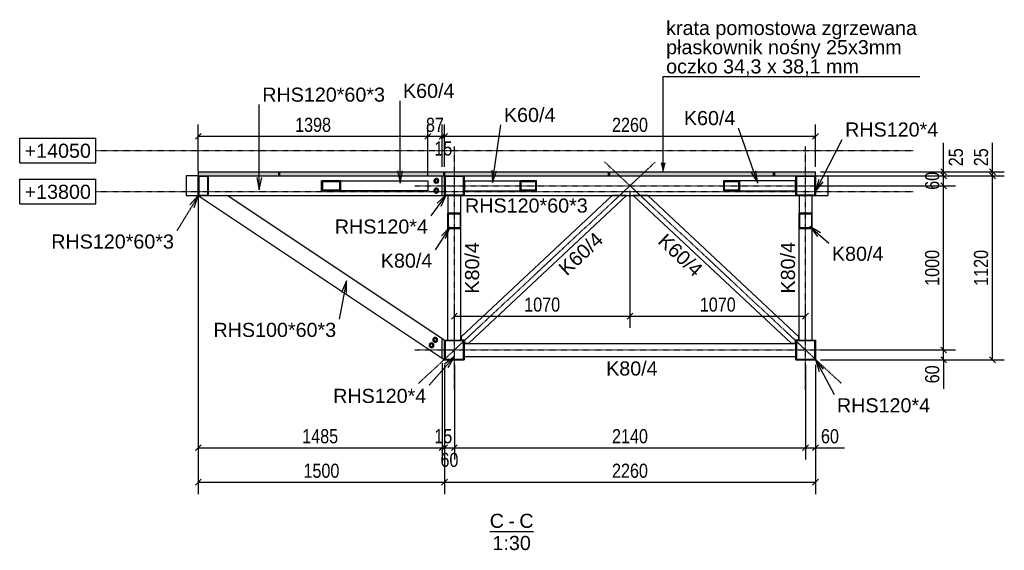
# Model space of a CAD drawing. Header units: millimetres. Extents: x 30 to 208467, y 44 to 15445.
# Tile 9 of 61: x 51650 to 57650, y 133 to 3365. Entities that reach past the tile are written whole.
import ezdxf

# ---------------------------------------------------------------- set-up
doc = ezdxf.new("R2010")
doc.units = ezdxf.units.MM
doc.linetypes.add('DXK_LINE_DOT3', pattern=[5.9187, 2.979, -0.9799, 0.9799, -0.9799])
doc.linetypes.add('DXK_LINE_DOT4', pattern=[0.9408, 0.4704, -0.4704])
doc.styles.add('Arial', font='ARIAL.TTF', dxfattribs={"height": 0.2})
doc.styles.add('Arial Narrow', font='ARIALN.TTF', dxfattribs={"height": 0.2})

# ---------------------------------------------------------------- blocks, each defined once
blk = doc.blocks.new('Unknown-15 - 34124')
at = {"color": 5}
blk.add_line((54514.1, 247.5), (54781.4, 247.5), dxfattribs=at)
at = {"color": 5, "style": 'Arial'}
for s, height, p in [('C', 86, (54514.1, 270)), ('-', 86, (54627.7, 270)), ('C', 86, (54694.7, 270)), ('1:30', 85.96, (54530.9, 135))]:
    blk.add_text(s, height=height, dxfattribs=at).set_placement(p)
blk = doc.blocks.new('Part-34140 - 34124')
at = {"color": 8, "linetype": 'DXK_LINE_DOT3'}
blk.add_line((55213.8, 2498.2), (56657.9, 1148.5), dxfattribs=at)
at = {"color": 7}
for p, q in [((55389, 2293.3), (56350.9, 1394.3)), ((55476.9, 2293.3), (55389, 2293.3)), ((56397.7, 1432.7), (55476.9, 2293.3)), ((56350.9, 1394.3), (56377.7, 1394.3)), ((56377.7, 1394.3), (56377.7, 1414.3)), ((56377.7, 1414.3), (56397.7, 1414.3)), ((56397.7, 1414.3), (56397.7, 1432.7))]:
    blk.add_line(p, q, dxfattribs=at)
blk = doc.blocks.new('Part-34125 - 34124')
at = {"color": 7}
for p, q in [((55238.7, 2413.3), (55243.7, 2413.3)), ((56243.7, 2413.3), (56248.7, 2413.3)), ((54358.7, 2293.3), (56378.7, 2293.3))]:
    blk.add_line(p, q, dxfattribs=at)
at = {"color": 8, "linetype": 'DXK_LINE_DOT3'}
blk.add_line((54058.7, 2353.3), (56678.7, 2353.3), dxfattribs=at)
blk = doc.blocks.new('Part-34134 - 34124')
h = blk.add_hatch(color=6)
h.paths.add_polyline_path([(56478.7, 2186.8), (56398.7, 2186.8), (56398.7, 2092.6), (56478.7, 2092.6)])
h.paths.add_polyline_path([(56402.7, 2097.3), (56402.7, 2182.1), (56474.7, 2182.1), (56474.7, 2097.3)])
at = {"color": 7}
for p, q in [((56478.7, 2292.3), (56398.7, 2292.3)), ((56398.7, 2292.3), (56398.7, 2186.8)), ((56478.7, 2186.8), (56478.7, 2292.3)), ((56398.7, 2092.6), (56398.7, 2186.8)), ((56478.7, 2186.8), (56398.7, 2186.8)), ((56402.7, 2097.3), (56402.7, 2182.1)), ((56402.7, 2182.1), (56474.7, 2182.1)), ((56474.7, 2182.1), (56474.7, 2097.3)), ((56478.7, 2092.6), (56478.7, 2186.8)), ((56398.7, 2092.6), (56478.7, 2092.6)), ((56474.7, 2097.3), (56402.7, 2097.3))]:
    blk.add_line(p, q, dxfattribs=at)
blk = doc.blocks.new('Part-34126 - 34124')
at = {"color": 7}
for p, q in [((54358.7, 1393.3), (56378.7, 1393.3)), ((54358.7, 1313.3), (56378.7, 1313.3))]:
    blk.add_line(p, q, dxfattribs=at)
at = {"color": 8, "linetype": 'DXK_LINE_DOT3'}
blk.add_line((54058.7, 1353.3), (56678.7, 1353.3), dxfattribs=at)
blk = doc.blocks.new('Part-34135 - 34124')
at = {"color": 8, "linetype": 'DXK_LINE_DOT3'}
blk.add_line((56438.7, 1113.3), (56438.7, 2593.3), dxfattribs=at)
at = {"color": 7}
for p, q in [((56398.7, 2292.3), (56398.7, 2293.3)), ((56478.7, 2292.3), (56478.7, 2293.3)), ((56398.7, 1413.3), (56398.7, 2092.6)), ((56478.7, 1413.3), (56478.7, 2092.6))]:
    blk.add_line(p, q, dxfattribs=at)
blk = doc.blocks.new('Part-34127 - 34124')
at = {"color": 8, "linetype": 'DXK_LINE_DOT3'}
blk.add_line((54298.7, 1113.3), (54298.7, 2593.3), dxfattribs=at)
at = {"color": 7}
for p, q in [((54258.7, 2292.3), (54258.7, 2293.3)), ((54338.7, 2292.3), (54338.7, 2293.3)), ((54258.7, 1413.3), (54258.7, 2092.6)), ((54338.7, 1413.3), (54338.7, 2092.6))]:
    blk.add_line(p, q, dxfattribs=at)
blk = doc.blocks.new('Bolt-58559 - 34124')
at = {"color": 7}
for p, q in [((54181.8, 2395.3), (54174.9, 2383.3)), ((54174.9, 2383.3), (54181.8, 2371.3)), ((54195.7, 2395.3), (54181.8, 2395.3)), ((54181.8, 2371.3), (54195.7, 2371.3)), ((54202.6, 2383.3), (54195.7, 2395.3)), ((54195.7, 2371.3), (54202.6, 2383.3)), ((54181.8, 2335.3), (54174.9, 2323.3)), ((54174.9, 2323.3), (54181.8, 2311.3)), ((54195.7, 2335.3), (54181.8, 2335.3)), ((54181.8, 2311.3), (54195.7, 2311.3)), ((54202.6, 2323.3), (54195.7, 2335.3)), ((54195.7, 2311.3), (54202.6, 2323.3))]:
    blk.add_line(p, q, dxfattribs=at)
for centre, radius, start, end in [((54188.7, 2383.3), 15, 30, 210), ((54188.7, 2383.3), 15, 210, 30), ((54188.7, 2383.3), 8, 30, 210), ((54188.7, 2383.3), 8, 210, 30), ((54188.7, 2323.3), 15, 30, 210), ((54188.7, 2323.3), 15, 210, 30), ((54188.7, 2323.3), 8, 30, 210), ((54188.7, 2323.3), 8, 210, 30)]:
    blk.add_arc(centre, radius, start, end, dxfattribs=at)
blk = doc.blocks.new('Part-34128 - 34124')
h = blk.add_hatch(color=6)
h.paths.add_polyline_path([(54358.7, 1413.3), (54238.7, 1413.3), (54238.7, 1293.3), (54358.7, 1293.3)])
h.paths.add_polyline_path([(54242.7, 1297.3), (54242.7, 1409.3), (54354.7, 1409.3), (54354.7, 1297.3)])
at = {"color": 7}
for p, q in [((54238.7, 1413.3), (54358.7, 1413.3)), ((54238.7, 1293.3), (54238.7, 1413.3)), ((54242.7, 1409.3), (54242.7, 1297.3)), ((54354.7, 1409.3), (54242.7, 1409.3)), ((54354.7, 1297.3), (54354.7, 1409.3)), ((54358.7, 1413.3), (54358.7, 1293.3)), ((54238.7, 1293.3), (54358.7, 1293.3)), ((54242.7, 1297.3), (54354.7, 1297.3))]:
    blk.add_line(p, q, dxfattribs=at)
blk = doc.blocks.new('Part-34131 - 34124')
h = blk.add_hatch(color=6)
h.paths.add_polyline_path([(56498.7, 1413.3), (56378.7, 1413.3), (56378.7, 1293.3), (56498.7, 1293.3)])
h.paths.add_polyline_path([(56382.7, 1297.3), (56382.7, 1409.3), (56494.7, 1409.3), (56494.7, 1297.3)])
at = {"color": 7}
for p, q in [((56378.7, 1413.3), (56498.7, 1413.3)), ((56378.7, 1293.3), (56378.7, 1413.3)), ((56382.7, 1409.3), (56382.7, 1297.3)), ((56494.7, 1409.3), (56382.7, 1409.3)), ((56494.7, 1297.3), (56494.7, 1409.3)), ((56498.7, 1413.3), (56498.7, 1293.3)), ((56378.7, 1293.3), (56498.7, 1293.3)), ((56382.7, 1297.3), (56494.7, 1297.3))]:
    blk.add_line(p, q, dxfattribs=at)
blk = doc.blocks.new('GridLine-34203 - 34124')
at = {"color": 6}
for p, q in [((51650.3, 2643.8), (52114.2, 2643.8)), ((51650.3, 2493.8), (51650.3, 2643.8)), ((52114.2, 2493.8), (52114.2, 2643.8)), ((51650.3, 2493.8), (52114.2, 2493.8))]:
    blk.add_line(p, q, dxfattribs=at)
at = {"color": 6, "linetype": 'DXK_LINE_DOT3'}
blk.add_line((52114.2, 2568.8), (57094.1, 2568.8), dxfattribs=at)
at = {"color": 7, "style": 'Arial'}
blk.add_text('+14050', height=85.96, dxfattribs=at).set_placement((51680.3, 2523.8))
blk = doc.blocks.new('Part-34139 - 34124')
at = {"color": 8, "linetype": 'DXK_LINE_DOT3'}
blk.add_line((54079.6, 1148.5), (55523.7, 2498.2), dxfattribs=at)
at = {"color": 7}
for p, q in [((55260.6, 2293.3), (54339.7, 1432.7)), ((54386.5, 1394.3), (55348.5, 2293.3)), ((55348.5, 2293.3), (55260.6, 2293.3)), ((54339.7, 1432.7), (54339.7, 1414.3)), ((54339.7, 1414.3), (54359.7, 1414.3)), ((54359.7, 1414.3), (54359.7, 1394.3)), ((54359.7, 1394.3), (54386.5, 1394.3))]:
    blk.add_line(p, q, dxfattribs=at)
blk = doc.blocks.new('Part-58558 - 34124')
at = {"color": 7}
for p, q in [((54233.7, 2413.3), (54238.7, 2413.3)), ((54223.7, 2293.3), (54238.7, 2293.3))]:
    blk.add_line(p, q, dxfattribs=at)
blk = doc.blocks.new('Part-34149 - 34124')
h = blk.add_hatch(color=6)
h.paths.add_polyline_path([(54358.7, 2413.3), (54238.7, 2413.3), (54238.7, 2293.3), (54358.7, 2293.3)])
h.paths.add_polyline_path([(54242.7, 2297.3), (54242.7, 2409.3), (54354.7, 2409.3), (54354.7, 2297.3)])
at = {"color": 7}
for p, q in [((54238.7, 2413.3), (54358.7, 2413.3)), ((54238.7, 2293.3), (54238.7, 2413.3)), ((54242.7, 2409.3), (54242.7, 2297.3)), ((54354.7, 2409.3), (54242.7, 2409.3)), ((54354.7, 2297.3), (54354.7, 2409.3)), ((54358.7, 2413.3), (54358.7, 2293.3)), ((54238.7, 2293.3), (54358.7, 2293.3)), ((54242.7, 2297.3), (54354.7, 2297.3))]:
    blk.add_line(p, q, dxfattribs=at)
blk = doc.blocks.new('Part-34165 - 34124')
h = blk.add_hatch(color=6)
h.paths.add_polyline_path([(54799, 2383.3), (54700.1, 2383.3), (54700.1, 2323.3), (54799, 2323.3)])
h.paths.add_polyline_path([(54706.7, 2327.3), (54706.7, 2379.3), (54792.4, 2379.3), (54792.4, 2327.3)])
at = {"color": 7}
for p, q in [((54359.7, 2383.3), (54359.7, 2323.3)), ((54359.7, 2383.3), (54700.1, 2383.3)), ((54700.1, 2323.3), (54700.1, 2383.3)), ((54799, 2383.3), (54700.1, 2383.3)), ((54706.7, 2327.3), (54706.7, 2379.3)), ((54706.7, 2379.3), (54792.4, 2379.3)), ((54792.4, 2379.3), (54792.4, 2327.3)), ((54799, 2323.3), (54799, 2383.3)), ((54359.7, 2323.3), (54700.1, 2323.3)), ((54700.1, 2323.3), (54799, 2323.3)), ((54792.4, 2327.3), (54706.7, 2327.3))]:
    blk.add_line(p, q, dxfattribs=at)
blk = doc.blocks.new('Part-34166 - 34124')
h = blk.add_hatch(color=6)
h.paths.add_polyline_path([(56037.4, 2383.3), (55938.5, 2383.3), (55938.5, 2323.3), (56037.4, 2323.3)])
h.paths.add_polyline_path([(55945, 2327.3), (55945, 2379.3), (56030.8, 2379.3), (56030.8, 2327.3)])
at = {"color": 7}
for p, q in [((56037.4, 2383.3), (55938.5, 2383.3)), ((55938.5, 2383.3), (55938.5, 2323.3)), ((55945, 2327.3), (55945, 2379.3)), ((55945, 2379.3), (56030.8, 2379.3)), ((56030.8, 2379.3), (56030.8, 2327.3)), ((56377.7, 2383.3), (56037.4, 2383.3)), ((56037.4, 2323.3), (56037.4, 2383.3)), ((56377.7, 2323.3), (56377.7, 2383.3)), ((55938.5, 2323.3), (56037.4, 2323.3)), ((56030.8, 2327.3), (55945, 2327.3)), ((56037.4, 2323.3), (56377.7, 2323.3))]:
    blk.add_line(p, q, dxfattribs=at)
blk = doc.blocks.new('Part-34174 - 34124')
h = blk.add_hatch(color=6)
h.paths.add_polyline_path([(54338.7, 2186.8), (54258.7, 2186.8), (54258.7, 2092.6), (54338.7, 2092.6)])
h.paths.add_polyline_path([(54262.7, 2097.3), (54262.7, 2182.1), (54334.7, 2182.1), (54334.7, 2097.3)])
at = {"color": 7}
for p, q in [((54338.7, 2292.3), (54258.7, 2292.3)), ((54258.7, 2292.3), (54258.7, 2186.8)), ((54338.7, 2186.8), (54338.7, 2292.3)), ((54258.7, 2092.6), (54258.7, 2186.8)), ((54338.7, 2186.8), (54258.7, 2186.8)), ((54262.7, 2097.3), (54262.7, 2182.1)), ((54262.7, 2182.1), (54334.7, 2182.1)), ((54334.7, 2182.1), (54334.7, 2097.3)), ((54338.7, 2092.6), (54338.7, 2186.8)), ((54258.7, 2092.6), (54338.7, 2092.6)), ((54334.7, 2097.3), (54262.7, 2097.3))]:
    blk.add_line(p, q, dxfattribs=at)
blk = doc.blocks.new('Part-78527 - 34124')
h = blk.add_hatch(color=6)
h.paths.add_polyline_path([(52798.7, 2413.3), (52738.7, 2413.3), (52738.7, 2293.3), (52798.7, 2293.3)])
h.paths.add_polyline_path([(52741.7, 2296.3), (52741.7, 2410.3), (52795.7, 2410.3), (52795.7, 2296.3)])
at = {"color": 7}
for p, q in [((52738.7, 2413.3), (52798.7, 2413.3)), ((52738.7, 2293.3), (52738.7, 2413.3)), ((52795.7, 2410.3), (52741.7, 2410.3)), ((52741.7, 2410.3), (52741.7, 2296.3)), ((52795.7, 2296.3), (52795.7, 2410.3)), ((52798.7, 2413.3), (52798.7, 2293.3)), ((52738.7, 2293.3), (52798.7, 2293.3)), ((52741.7, 2296.3), (52795.7, 2296.3))]:
    blk.add_line(p, q, dxfattribs=at)
blk = doc.blocks.new('Part-34179 - 34124')
blk.add_hatch(color=6).paths.add_polyline_path([(54238.7, 2438.3), (54238.7, 2413.3), (55238.7, 2413.3), (55238.7, 2438.3)])
at = {"color": 7}
for p, q in [((54238.7, 2438.3), (54238.7, 2413.3)), ((54238.7, 2438.3), (55238.7, 2438.3)), ((54238.7, 2413.3), (55238.7, 2413.3)), ((55238.7, 2413.3), (55238.7, 2438.3))]:
    blk.add_line(p, q, dxfattribs=at)
blk = doc.blocks.new('Part-34180 - 34124')
blk.add_hatch(color=6).paths.add_polyline_path([(55243.7, 2438.3), (55243.7, 2413.3), (56243.7, 2413.3), (56243.7, 2438.3)])
at = {"color": 7}
for p, q in [((55243.7, 2438.3), (55243.7, 2413.3)), ((55243.7, 2438.3), (56243.7, 2438.3)), ((55243.7, 2413.3), (56243.7, 2413.3)), ((56243.7, 2413.3), (56243.7, 2438.3))]:
    blk.add_line(p, q, dxfattribs=at)
blk = doc.blocks.new('Part-34181 - 34124')
blk.add_hatch(color=6).paths.add_polyline_path([(56248.7, 2438.3), (56248.7, 2413.3), (56498.7, 2413.3), (56498.7, 2438.3)])
at = {"color": 7}
for p, q in [((56248.7, 2438.3), (56248.7, 2413.3)), ((56248.7, 2438.3), (56498.7, 2438.3)), ((56248.7, 2413.3), (56498.7, 2413.3)), ((56498.7, 2413.3), (56498.7, 2438.3))]:
    blk.add_line(p, q, dxfattribs=at)
blk = doc.blocks.new('Bolt-58561 - 34124')
at = {"color": 7}
for p, q in [((54148.2, 1389.8), (54147.3, 1376)), ((54160.6, 1395.9), (54148.2, 1389.8)), ((54172.1, 1388.2), (54160.6, 1395.9)), ((54170.3, 1423.1), (54169.5, 1409.2)), ((54169.5, 1409.2), (54181, 1401.6)), ((54182.8, 1429.2), (54170.3, 1423.1)), ((54171.2, 1374.4), (54172.1, 1388.2)), ((54181, 1401.6), (54193.4, 1407.7)), ((54194.3, 1421.5), (54182.8, 1429.2)), ((54193.4, 1407.7), (54194.3, 1421.5)), ((54147.3, 1376), (54158.8, 1368.3)), ((54158.8, 1368.3), (54171.2, 1374.4))]:
    blk.add_line(p, q, dxfattribs=at)
for centre, radius, start, end in [((54159.7, 1382.1), 15, 356.30993, 176.30993), ((54159.7, 1382.1), 15, 176.30993, 356.30993), ((54159.7, 1382.1), 8, 356.30993, 176.30993), ((54159.7, 1382.1), 8, 176.30993, 356.30993), ((54181.9, 1415.4), 15, 356.30993, 176.30993), ((54181.9, 1415.4), 15, 176.30993, 356.30993), ((54181.9, 1415.4), 8, 356.30993, 176.30993), ((54181.9, 1415.4), 8, 176.30993, 356.30993)]:
    blk.add_arc(centre, radius, start, end, dxfattribs=at)
blk = doc.blocks.new('GridLine-34202 - 34124')
at = {"color": 6}
for p, q in [((51650.3, 2393.8), (52114.2, 2393.8)), ((51650.3, 2243.8), (51650.3, 2393.8)), ((52114.2, 2243.8), (52114.2, 2393.8)), ((51650.3, 2243.8), (52114.2, 2243.8))]:
    blk.add_line(p, q, dxfattribs=at)
at = {"color": 6, "linetype": 'DXK_LINE_DOT3'}
blk.add_line((52114.2, 2318.8), (57094.1, 2318.8), dxfattribs=at)
at = {"color": 7, "style": 'Arial'}
blk.add_text('+13800', height=85.96, dxfattribs=at).set_placement((51680.3, 2273.8))
blk = doc.blocks.new('Part-58564 - 34124')
blk.add_hatch(color=6).paths.add_polyline_path([(53233.7, 2438.3), (53233.7, 2413.3), (54233.7, 2413.3), (54233.7, 2438.3)])
at = {"color": 7}
for p, q in [((53233.7, 2438.3), (53233.7, 2413.3)), ((53233.7, 2438.3), (54233.7, 2438.3)), ((53233.7, 2413.3), (54233.7, 2413.3)), ((54233.7, 2413.3), (54233.7, 2438.3))]:
    blk.add_line(p, q, dxfattribs=at)
blk = doc.blocks.new('Part-58552 - 34124')
at = {"color": 7}
for p, q in [((52738.7, 2293.3), (54223.7, 1303.3)), ((52798.7, 2293.3), (52919, 2293.3)), ((52919, 2293.3), (54223.7, 1423.5)), ((54223.7, 1303.3), (54223.7, 1423.5))]:
    blk.add_line(p, q, dxfattribs=at)
blk = doc.blocks.new('Part-58560 - 34124')
at = {"color": 7}
for p, q in [((54223.7, 1423.5), (54238.8, 1413.5)), ((54238.8, 1413.5), (54238.8, 1413.3)), ((54223.7, 1303.3), (54238.7, 1293.3))]:
    blk.add_line(p, q, dxfattribs=at)
blk = doc.blocks.new('Part-58550 - 34124')
at = {"color": 7}
for p, q in [((53228.7, 2413.3), (53233.7, 2413.3)), ((54223.7, 2293.3), (54223.7, 2413.3)), ((52798.7, 2293.3), (54223.7, 2293.3))]:
    blk.add_line(p, q, dxfattribs=at)
blk = doc.blocks.new('Part-58554 - 34124')
h = blk.add_hatch(color=6)
h.paths.add_polyline_path([(53606.5, 2383.3), (53488.7, 2383.3), (53488.7, 2323.3), (53606.5, 2323.3)])
h.paths.add_polyline_path([(53496.5, 2327.3), (53496.5, 2379.3), (53598.6, 2379.3), (53598.6, 2327.3)])
at = {"color": 7}
for p, q in [((53488.7, 2323.3), (53488.7, 2383.3)), ((53606.5, 2383.3), (53488.7, 2383.3)), ((53496.5, 2327.3), (53496.5, 2379.3)), ((53496.5, 2379.3), (53598.6, 2379.3)), ((53598.6, 2379.3), (53598.6, 2327.3)), ((53606.5, 2383.3), (54136.9, 2383.3)), ((53606.5, 2323.3), (53606.5, 2383.3)), ((54136.9, 2383.3), (54136.9, 2323.3)), ((53488.7, 2323.3), (53606.5, 2323.3)), ((53598.6, 2327.3), (53496.5, 2327.3)), ((54136.9, 2323.3), (53606.5, 2323.3))]:
    blk.add_line(p, q, dxfattribs=at)
blk = doc.blocks.new('Part-78512 - 34124')
blk.add_hatch(color=6).paths.add_polyline_path([(52738.7, 2438.3), (52738.7, 2413.3), (53228.7, 2413.3), (53228.7, 2438.3)])
at = {"color": 7}
for p, q in [((52738.7, 2438.3), (52738.7, 2413.3)), ((52738.7, 2438.3), (53228.7, 2438.3)), ((52738.7, 2413.3), (53228.7, 2413.3)), ((53228.7, 2413.3), (53228.7, 2438.3))]:
    blk.add_line(p, q, dxfattribs=at)
blk = doc.blocks.new('Part-58567 - 34124')
h = blk.add_hatch(color=6)
h.paths.add_polyline_path([(56498.7, 2413.3), (56378.7, 2413.3), (56378.7, 2293.3), (56498.7, 2293.3)])
h.paths.add_polyline_path([(56382.7, 2297.3), (56382.7, 2409.3), (56494.7, 2409.3), (56494.7, 2297.3)])
at = {"color": 7}
for p, q in [((56378.7, 2413.3), (56498.7, 2413.3)), ((56378.7, 2293.3), (56378.7, 2413.3)), ((56494.7, 2409.3), (56382.7, 2409.3)), ((56382.7, 2409.3), (56382.7, 2297.3)), ((56494.7, 2297.3), (56494.7, 2409.3)), ((56498.7, 2413.3), (56498.7, 2293.3)), ((56378.7, 2293.3), (56498.7, 2293.3)), ((56382.7, 2297.3), (56494.7, 2297.3))]:
    blk.add_line(p, q, dxfattribs=at)
blk = doc.blocks.new('Part-58575 - 34124')
at = {"color": 7}
for p, q in [((56498.7, 2413.3), (56573.7, 2413.3)), ((56573.7, 2413.3), (56573.7, 2293.3)), ((56498.7, 2293.3), (56573.7, 2293.3))]:
    blk.add_line(p, q, dxfattribs=at)
blk = doc.blocks.new('Part-95316 - 34124')
at = {"color": 7}
for p, q in [((52738.7, 2413.3), (52663.7, 2413.3)), ((52663.7, 2413.3), (52663.7, 2293.3)), ((52663.7, 2293.3), (52738.7, 2293.3))]:
    blk.add_line(p, q, dxfattribs=at)
blk = doc.blocks.new('StraightDimension-78583 - 34124')
at = {"color": 174}
for p, q in [((52738.7, 2263.3), (52738.7, 476.1)), ((54238.7, 1263.3), (54238.7, 476.1)), ((52756.7, 566.1), (52720.7, 530.1)), ((52738.7, 548.1), (54238.7, 548.1)), ((54220.7, 530.1), (54256.7, 566.1))]:
    blk.add_line(p, q, dxfattribs=at)
at = {"color": 30, "style": 'Arial Narrow'}
blk.add_text('1500', height=85.9, dxfattribs=at).set_placement((53379.3, 575.1))
blk = doc.blocks.new('StraightDimension-38821 - 34124')
at = {"color": 174}
for p, q in [((56528.7, 2353.3), (57351.9, 2353.3)), ((57297.9, 2335.3), (57261.9, 2371.3)), ((57279.9, 1353.3), (57279.9, 2353.3)), ((56528.7, 1353.3), (57351.9, 1353.3)), ((57261.9, 1371.3), (57297.9, 1335.3))]:
    blk.add_line(p, q, dxfattribs=at)
at = {"color": 30, "style": 'Arial Narrow'}
blk.add_text('1000', height=85.9, rotation=90.00021, dxfattribs=at).set_placement((57252.9, 1743.9))
blk = doc.blocks.new('StraightDimension-38819 - 34124')
at = {"color": 174}
for p, q in [((57279.9, 2438.3), (57279.9, 2615.3)), ((57279.9, 2438.3), (57279.9, 2615.3)), ((56528.7, 2438.3), (57351.9, 2438.3)), ((56528.7, 2413.3), (57351.9, 2413.3)), ((57261.9, 2456.3), (57297.9, 2420.3)), ((57297.9, 2395.3), (57261.9, 2431.3)), ((57279.9, 2413.3), (57279.9, 2438.3))]:
    blk.add_line(p, q, dxfattribs=at)
at = {"color": 30, "style": 'Arial Narrow'}
blk.add_text('25', height=85.9, rotation=90.00021, dxfattribs=at).set_placement((57396.9, 2472.1))
blk = doc.blocks.new('StraightDimension-38820 - 34124')
at = {"color": 174}
for p, q in [((56528.7, 2413.3), (57351.9, 2413.3)), ((57297.9, 2395.3), (57261.9, 2431.3)), ((57279.9, 2353.3), (57279.9, 2413.3)), ((56528.7, 2353.3), (57351.9, 2353.3)), ((57261.9, 2371.3), (57297.9, 2335.3))]:
    blk.add_line(p, q, dxfattribs=at)
at = {"color": 30, "style": 'Arial Narrow'}
blk.add_text('60', height=85.9, rotation=90.00021, dxfattribs=at).set_placement((57252.9, 2328.6))
blk = doc.blocks.new('StraightDimension-38822 - 34124')
at = {"color": 174}
for p, q in [((56528.7, 1353.3), (57351.9, 1353.3)), ((57297.9, 1335.3), (57261.9, 1371.3)), ((57279.9, 1293.3), (57279.9, 1353.3)), ((56528.7, 1293.3), (57351.9, 1293.3)), ((57261.9, 1311.3), (57297.9, 1275.3)), ((57279.9, 1293.3), (57279.9, 1116.4)), ((57279.9, 1293.3), (57279.9, 1116.4))]:
    blk.add_line(p, q, dxfattribs=at)
at = {"color": 30, "style": 'Arial Narrow'}
blk.add_text('60', height=85.9, rotation=90.00021, dxfattribs=at).set_placement((57252.9, 1150.2))
blk = doc.blocks.new('StraightDimension-38881 - 34124')
at = {"color": 174}
for p, q in [((57577.5, 2438.3), (57577.5, 2615.3)), ((57577.5, 2438.3), (57577.5, 2615.3)), ((56528.7, 2438.3), (57649.5, 2438.3)), ((56528.7, 2413.3), (57649.5, 2413.3)), ((57559.5, 2456.3), (57595.5, 2420.3)), ((57595.5, 2395.3), (57559.5, 2431.3)), ((57577.5, 2413.3), (57577.5, 2438.3))]:
    blk.add_line(p, q, dxfattribs=at)
at = {"color": 30, "style": 'Arial Narrow'}
blk.add_text('25', height=85.9, rotation=90.00021, dxfattribs=at).set_placement((57550.5, 2472.1))
blk = doc.blocks.new('StraightDimension-38882 - 34124')
at = {"color": 174}
for p, q in [((56528.7, 2413.3), (57649.5, 2413.3)), ((57595.5, 2395.3), (57559.5, 2431.3)), ((57577.5, 1293.3), (57577.5, 2413.3)), ((56528.7, 1293.3), (57649.5, 1293.3)), ((57559.5, 1311.3), (57595.5, 1275.3))]:
    blk.add_line(p, q, dxfattribs=at)
at = {"color": 30, "style": 'Arial Narrow'}
blk.add_text('1120', height=85.9, rotation=90.00021, dxfattribs=at).set_placement((57550.5, 1743.9))
blk = doc.blocks.new('StraightDimension-39286 - 34124')
at = {"color": 174}
for p, q in [((55368.7, 2323.3), (55368.7, 1488)), ((56438.7, 1383.3), (56438.7, 1632)), ((55386.7, 1578), (55350.7, 1542)), ((55368.7, 1560), (56438.7, 1560)), ((56420.7, 1542), (56456.7, 1578))]:
    blk.add_line(p, q, dxfattribs=at)
at = {"color": 30, "style": 'Arial Narrow'}
blk.add_text('1070', height=85.9, dxfattribs=at).set_placement((55794.3, 1587))
blk = doc.blocks.new('StraightDimension-78680 - 34124')
at = {"color": 174}
for p, q in [((56438.7, 1263.3), (56438.7, 686.4)), ((56498.7, 1263.3), (56498.7, 686.4)), ((56456.7, 776.4), (56420.7, 740.4)), ((56438.7, 758.4), (56498.7, 758.4)), ((56480.7, 740.4), (56516.7, 776.4)), ((56498.7, 758.4), (56675.7, 758.4)), ((56498.7, 758.4), (56675.7, 758.4))]:
    blk.add_line(p, q, dxfattribs=at)
at = {"color": 30, "style": 'Arial Narrow'}
blk.add_text('60', height=85.9, dxfattribs=at).set_placement((56532.5, 785.4))
blk = doc.blocks.new('StraightDimension-39287 - 34124')
at = {"color": 174}
for p, q in [((55368.7, 2323.3), (55368.7, 1488)), ((54298.7, 1383.3), (54298.7, 1632)), ((54316.7, 1578), (54280.7, 1542)), ((54298.7, 1560), (55368.7, 1560)), ((55350.7, 1542), (55386.7, 1578))]:
    blk.add_line(p, q, dxfattribs=at)
at = {"color": 30, "style": 'Arial Narrow'}
blk.add_text('1070', height=85.9, dxfattribs=at).set_placement((54724.3, 1587))
blk = doc.blocks.new('StraightDimension-78582 - 34124')
at = {"color": 174}
for p, q in [((54238.7, 1263.3), (54238.7, 476.1)), ((56498.7, 1263.3), (56498.7, 476.1)), ((54256.7, 566.1), (54220.7, 530.1)), ((54238.7, 548.1), (56498.7, 548.1)), ((56480.7, 530.1), (56516.7, 566.1))]:
    blk.add_line(p, q, dxfattribs=at)
at = {"color": 30, "style": 'Arial Narrow'}
blk.add_text('2260', height=85.9, dxfattribs=at).set_placement((55259.3, 575.1))
blk = doc.blocks.new('StraightDimension-78681 - 34124')
at = {"color": 174}
for p, q in [((54298.7, 1263.3), (54298.7, 686.4)), ((56438.7, 1263.3), (56438.7, 686.4)), ((54316.7, 776.4), (54280.7, 740.4)), ((54298.7, 758.4), (56438.7, 758.4)), ((56420.7, 740.4), (56456.7, 776.4))]:
    blk.add_line(p, q, dxfattribs=at)
at = {"color": 30, "style": 'Arial Narrow'}
blk.add_text('2140', height=85.9, dxfattribs=at).set_placement((55259.3, 785.4))
blk = doc.blocks.new('StraightDimension-78682 - 34124')
at = {"color": 174}
for p, q in [((54238.7, 1263.3), (54238.7, 686.4)), ((54298.7, 1263.3), (54298.7, 686.4)), ((54220.7, 740.4), (54256.7, 776.4)), ((54238.7, 758.4), (54298.7, 758.4)), ((54316.7, 776.4), (54280.7, 740.4))]:
    blk.add_line(p, q, dxfattribs=at)
at = {"color": 30, "style": 'Arial Narrow'}
blk.add_text('60', height=85.9, dxfattribs=at).set_placement((54214, 641.4))
blk = doc.blocks.new('StraightDimension-78683 - 34124')
at = {"color": 174}
for p, q in [((54223.7, 1273.3), (54223.7, 686.4)), ((54238.7, 1263.3), (54238.7, 686.4)), ((54205.7, 740.4), (54241.7, 776.4)), ((54256.7, 776.4), (54220.7, 740.4)), ((54223.7, 758.4), (54238.7, 758.4))]:
    blk.add_line(p, q, dxfattribs=at)
at = {"color": 30, "style": 'Arial Narrow'}
blk.add_text('15', height=85.9, dxfattribs=at).set_placement((54176.5, 785.4))
blk = doc.blocks.new('StraightDimension-78684 - 34124')
at = {"color": 174}
for p, q in [((52738.7, 2288.8), (52738.7, 686.4)), ((54223.7, 1273.3), (54223.7, 686.4)), ((52756.7, 776.4), (52720.7, 740.4)), ((52738.7, 758.4), (54223.7, 758.4)), ((54205.7, 740.4), (54241.7, 776.4))]:
    blk.add_line(p, q, dxfattribs=at)
at = {"color": 30, "style": 'Arial Narrow'}
blk.add_text('1485', height=85.9, dxfattribs=at).set_placement((53371.8, 785.4))
blk = doc.blocks.new('StraightDimension-79002 - 34124')
at = {"color": 174}
for p, q in [((54238.7, 2468.3), (54238.7, 2726.6)), ((56498.7, 2468.3), (56498.7, 2726.6)), ((54256.7, 2672.6), (54220.7, 2636.6)), ((54238.7, 2654.6), (56498.7, 2654.6)), ((56480.7, 2636.6), (56516.7, 2672.6))]:
    blk.add_line(p, q, dxfattribs=at)
at = {"color": 30, "style": 'Arial Narrow'}
blk.add_text('2260', height=85.9, dxfattribs=at).set_placement((55259.3, 2681.6))
blk = doc.blocks.new('StraightDimension-79003 - 34124')
at = {"color": 174}
for p, q in [((54223.7, 2468.3), (54223.7, 2726.6)), ((54238.7, 2468.3), (54238.7, 2726.6)), ((54205.7, 2636.6), (54241.7, 2672.6)), ((54256.7, 2672.6), (54220.7, 2636.6)), ((54223.7, 2654.6), (54238.7, 2654.6))]:
    blk.add_line(p, q, dxfattribs=at)
at = {"color": 30, "style": 'Arial Narrow'}
blk.add_text('15', height=85.9, dxfattribs=at).set_placement((54176.5, 2537.6))
blk = doc.blocks.new('StraightDimension-79004 - 34124')
at = {"color": 174}
for p, q in [((54136.9, 2413.3), (54136.9, 2726.6)), ((54223.7, 2468.3), (54223.7, 2726.6)), ((54154.9, 2672.6), (54118.9, 2636.6)), ((54136.9, 2654.6), (54223.7, 2654.6)), ((54205.7, 2636.6), (54241.7, 2672.6))]:
    blk.add_line(p, q, dxfattribs=at)
at = {"color": 30, "style": 'Arial Narrow'}
blk.add_text('87', height=85.9, dxfattribs=at).set_placement((54125.6, 2681.6))
blk = doc.blocks.new('StraightDimension-79005 - 34124')
at = {"color": 174}
for p, q in [((52738.7, 2443.3), (52738.7, 2726.6)), ((54136.9, 2413.3), (54136.9, 2726.6)), ((52756.7, 2672.6), (52720.7, 2636.6)), ((52738.7, 2654.6), (54136.9, 2654.6)), ((54118.9, 2636.6), (54154.9, 2672.6))]:
    blk.add_line(p, q, dxfattribs=at)
at = {"color": 30, "style": 'Arial Narrow'}
blk.add_text('1398', height=85.9, dxfattribs=at).set_placement((53328.4, 2681.6))
blk = doc.blocks.new('Mark-58606 - 34124')
at = {"color": 136}
for p, q in [((53640.6, 1775.3), (53596.2, 1540.8)), ((53640.6, 1775.3), (53611.9, 1704.4)), ((53641.4, 1698.8), (53640.6, 1775.3))]:
    blk.add_line(p, q, dxfattribs=at)
at = {"color": 30, "style": 'Arial'}
blk.add_text('RHS100*60*3', height=85.957, dxfattribs=at).set_placement((52830.9, 1432.8))
blk = doc.blocks.new('Text-38484 - 34124')
blk.add_hatch(color=136).paths.add_polyline_path([(55586.1, 2493.3), (55571.1, 2433.3), (55556.1, 2493.3)])
at = {"color": 136}
for p, q in [((55571.1, 2433.3), (55571.1, 3019.3)), ((55571.1, 3019.3), (57134.9, 3019.3))]:
    blk.add_line(p, q, dxfattribs=at)
at = {"color": 30, "style": 'Arial'}
for s, p in [('krata pomostowa zgrzewana', (55589.1, 3271.3)), ('płaskownik nośny 25x3mm', (55589.1, 3154.3)), ('oczko 34,3 x 38,1 mm', (55589.1, 3037.3))]:
    blk.add_text(s, height=85.957, dxfattribs=at).set_placement(p)
blk = doc.blocks.new('Mark-78571 - 34124')
at = {"color": 136}
for p, q in [((53967.6, 2368.6), (53967.6, 2870.6)), ((53952.6, 2443.6), (53967.6, 2368.6)), ((53967.6, 2368.6), (53982.6, 2443.6))]:
    blk.add_line(p, q, dxfattribs=at)
at = {"color": 30, "style": 'Arial'}
blk.add_text('K60/4', height=85.96, dxfattribs=at).set_placement((53985.6, 2888.6))
blk = doc.blocks.new('Mark-34213 - 34124')
at = {"color": 136}
for p, q in [((54298.7, 1313.3), (54145.4, 1138.8)), ((54298.7, 1313.3), (54238, 1266.9)), ((54260.5, 1247.1), (54298.7, 1313.3))]:
    blk.add_line(p, q, dxfattribs=at)
at = {"color": 30, "style": 'Arial'}
blk.add_text('RHS120*4', height=85.96, dxfattribs=at).set_placement((53560.3, 1030.8))
blk = doc.blocks.new('Mark-38444 - 34124')
at = {"color": 30, "style": 'Arial'}
blk.add_text('K60/4', height=85.96, rotation=43.06351, dxfattribs=at).set_placement((54983.7, 1800.5))
blk = doc.blocks.new('Mark-34222 - 34124')
at = {"color": 136}
for p, q in [((54530.2, 2372.9), (54582.7, 2723.6)), ((54526.4, 2449.3), (54530.2, 2372.9)), ((54530.2, 2372.9), (54556.1, 2444.8))]:
    blk.add_line(p, q, dxfattribs=at)
at = {"color": 30, "style": 'Arial'}
blk.add_text('K60/4', height=85.96, dxfattribs=at).set_placement((54600.7, 2741.6))
blk = doc.blocks.new('Mark-34210 - 34124')
at = {"color": 30, "style": 'Arial'}
blk.add_text('RHS120*60*3', height=85.957, dxfattribs=at).set_placement((54363.8, 2189.9))
blk = doc.blocks.new('Mark-34211 - 34124')
at = {"color": 30, "style": 'Arial'}
blk.add_text('K80/4', height=85.96, dxfattribs=at).set_placement((55223.5, 1197.9))
blk = doc.blocks.new('Mark-34212 - 34124')
at = {"color": 30, "style": 'Arial'}
blk.add_text('K80/4', height=85.96, rotation=90.00021, dxfattribs=at).set_placement((54449.7, 1696.5))
blk = doc.blocks.new('Mark-34214 - 34124')
at = {"color": 136}
for p, q in [((56498.7, 1295.1), (56611.9, 1081.3)), ((56498.7, 1295.1), (56520.6, 1221.8)), ((56547.1, 1235.9), (56498.7, 1295.1))]:
    blk.add_line(p, q, dxfattribs=at)
at = {"color": 30, "style": 'Arial'}
blk.add_text('RHS120*4', height=85.96, dxfattribs=at).set_placement((56629.9, 973.3))
blk = doc.blocks.new('Mark-34216 - 34124')
at = {"color": 136}
for p, q in [((56463.9, 2105), (56581.2, 2004.4)), ((56463.9, 2105), (56511.1, 2044.8)), ((56530.6, 2067.6), (56463.9, 2105))]:
    blk.add_line(p, q, dxfattribs=at)
at = {"color": 30, "style": 'Arial'}
blk.add_text('K80/4', height=85.96, dxfattribs=at).set_placement((56599.2, 1896.4))
blk = doc.blocks.new('Mark-34217 - 34124')
at = {"color": 30, "style": 'Arial'}
blk.add_text('K80/4', height=85.96, rotation=90.00021, dxfattribs=at).set_placement((56374.4, 1697.3))
blk = doc.blocks.new('Mark-34218 - 34124')
at = {"color": 136}
for p, q in [((54249.8, 2298.5), (54155.4, 2170.1)), ((54249.8, 2298.5), (54193.3, 2247)), ((54217.5, 2229.2), (54249.8, 2298.5))]:
    blk.add_line(p, q, dxfattribs=at)
at = {"color": 30, "style": 'Arial'}
blk.add_text('RHS120*4', height=85.96, dxfattribs=at).set_placement((53570.3, 2062.1))
blk = doc.blocks.new('Mark-34223 - 34124')
at = {"color": 136}
for p, q in [((56146.8, 2369.3), (56029, 2704.8)), ((56107.8, 2435.1), (56146.8, 2369.3)), ((56146.8, 2369.3), (56136.1, 2445))]:
    blk.add_line(p, q, dxfattribs=at)
at = {"color": 30, "style": 'Arial'}
blk.add_text('K60/4', height=85.96, dxfattribs=at).set_placement((55697.3, 2722.8))
blk = doc.blocks.new('Mark-34225 - 34124')
at = {"color": 136}
for p, q in [((54273.4, 2104), (54182.3, 1962.6)), ((54273.4, 2104), (54220.2, 2049.1)), ((54245.4, 2032.9), (54273.4, 2104))]:
    blk.add_line(p, q, dxfattribs=at)
at = {"color": 30, "style": 'Arial'}
blk.add_text('K80/4', height=85.96, dxfattribs=at).set_placement((53850.6, 1854.6))
blk = doc.blocks.new('Mark-38449 - 34124')
at = {"color": 30, "style": 'Arial'}
blk.add_text('K60/4', height=85.96, rotation=316.93649, dxfattribs=at).set_placement((55532.4, 2007.4))
blk = doc.blocks.new('Mark-58604 - 34124')
at = {"color": 136}
for p, q in [((53110.3, 2329.1), (53110.3, 2847.4)), ((53095.3, 2404.1), (53110.3, 2329.1)), ((53110.3, 2329.1), (53125.3, 2404.1))]:
    blk.add_line(p, q, dxfattribs=at)
at = {"color": 30, "style": 'Arial'}
blk.add_text('RHS120*60*3', height=85.957, dxfattribs=at).set_placement((53128.3, 2865.4))
blk = doc.blocks.new('Mark-58611 - 34124')
at = {"color": 136}
for p, q in [((56498.2, 2317.6), (56661.7, 2635)), ((56519.3, 2391.2), (56498.2, 2317.6)), ((56498.2, 2317.6), (56545.9, 2377.4))]:
    blk.add_line(p, q, dxfattribs=at)
at = {"color": 30, "style": 'Arial'}
blk.add_text('RHS120*4', height=85.96, dxfattribs=at).set_placement((56679.7, 2653))
blk = doc.blocks.new('Mark-78534 - 34124')
at = {"color": 136, "linetype": 'DXK_LINE_DOT4'}
blk.add_line((52738.7, 2293.3), (52607.8, 2078.8), dxfattribs=at)
at = {"color": 136}
for p, q in [((52738.7, 2293.3), (52686.9, 2237.1)), ((52712.5, 2221.5), (52738.7, 2293.3))]:
    blk.add_line(p, q, dxfattribs=at)
at = {"color": 30, "style": 'Arial'}
blk.add_text('RHS120*60*3', height=85.957, dxfattribs=at).set_placement((51842.5, 1970.8))

msp = doc.modelspace()

# ---------------------------------------------------------------- block references
for name in ['Text-38484 - 34124', 'Mark-58604 - 34124', 'Mark-78571 - 34124', 'Mark-34222 - 34124', 'StraightDimension-79005 - 34124', 'StraightDimension-79004 - 34124', 'StraightDimension-79002 - 34124', 'Mark-34223 - 34124', 'StraightDimension-79003 - 34124', 'Mark-58611 - 34124', 'GridLine-34203 - 34124', 'Part-34127 - 34124', 'Part-34135 - 34124', 'StraightDimension-38819 - 34124', 'StraightDimension-38881 - 34124', 'Part-34139 - 34124', 'Part-34140 - 34124', 'Part-95316 - 34124', 'Part-78512 - 34124', 'Part-78527 - 34124', 'Part-58550 - 34124', 'Part-58564 - 34124', 'Part-34125 - 34124', 'Bolt-58559 - 34124', 'Part-58558 - 34124', 'Part-34179 - 34124', 'Part-34149 - 34124', 'Part-34180 - 34124', 'Part-34181 - 34124', 'Part-58567 - 34124', 'Part-58575 - 34124', 'StraightDimension-38820 - 34124', 'StraightDimension-38882 - 34124', 'GridLine-34202 - 34124', 'Part-58554 - 34124', 'Part-34165 - 34124', 'Part-34166 - 34124', 'StraightDimension-38821 - 34124', 'Mark-78534 - 34124', 'StraightDimension-78684 - 34124', 'Part-58552 - 34124', 'Mark-34218 - 34124', 'Part-34174 - 34124', 'StraightDimension-39287 - 34124', 'Mark-34210 - 34124', 'StraightDimension-39286 - 34124', 'Part-34134 - 34124', 'StraightDimension-78583 - 34124', 'Mark-34225 - 34124', 'Mark-34216 - 34124', 'Mark-38444 - 34124', 'Mark-38449 - 34124', 'Mark-34212 - 34124', 'Mark-34217 - 34124', 'Mark-58606 - 34124', 'Part-34126 - 34124', 'Bolt-58561 - 34124', 'Part-58560 - 34124', 'Part-34128 - 34124', 'Part-34131 - 34124', 'StraightDimension-38822 - 34124', 'Mark-34213 - 34124', 'StraightDimension-78683 - 34124', 'StraightDimension-78682 - 34124', 'StraightDimension-78582 - 34124', 'StraightDimension-78681 - 34124', 'Mark-34211 - 34124', 'StraightDimension-78680 - 34124', 'Mark-34214 - 34124', 'Unknown-15 - 34124']:
    msp.add_blockref(name, (0, 0))

doc.saveas('drawing.dxf')
